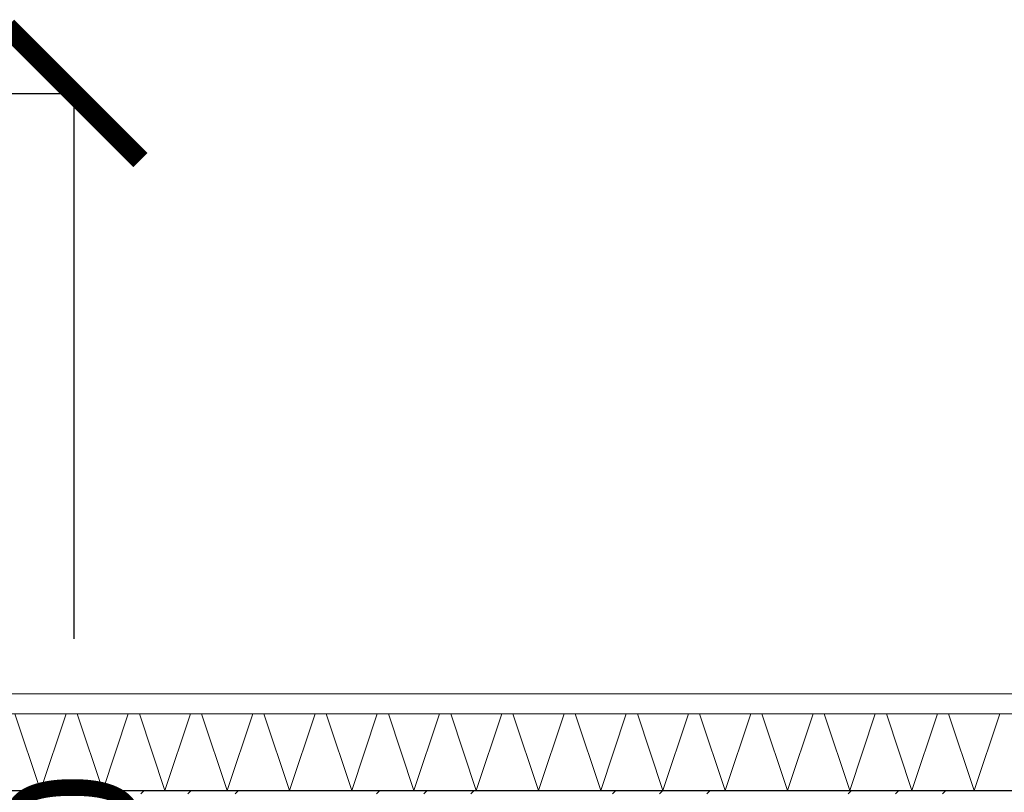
# Model space of a CAD drawing. Extents: x -7314 to 11761, y 144 to 9383.
# Tile 127 of 193: x 2619 to 2766, y 8757 to 8873. Entities that reach past the tile are written whole.
import ezdxf
from ezdxf.xclip import XClip

# ---------------------------------------------------------------- set-up
doc = ezdxf.new("R2010")
doc.units = 0
doc.header["$MEASUREMENT"] = 0
doc.header["$XCLIPFRAME"] = 0
doc.linetypes.add('Wipeout_Contour', pattern=[20000, 0, -20000])
doc.layers.add('FORMA - Arch 01 - 220-A Ściany', color=7, linetype='Continuous')
doc.styles.add('STYL_AUTOMATYCZNY_2', font='arial.ttf')
doc.dimstyles.get("Standard").update_dxf_attribs({"dimtxt": 0.18, "dimasz": 0.18, "dimexe": 0.18, "dimexo": 0.0625, "dimgap": 0.09, "dimtad": 0, "dimtih": 1, "dimtoh": 1, "dimdec": 4, "dimzin": 0, "dimdsep": 46, "dimtxsty": 'Standard', "dimcen": 0.09, "dimadec": 0, "dimazin": 0, "dimtfac": 1, "dimtdec": 4, "dimtofl": 0, "dimtmove": 0, "dimatfit": 3, "dimfxl": 1, "dimtolj": 1, "dimtzin": 0, "dimarcsym": 0})

# ---------------------------------------------------------------- blocks, each defined once
blk = doc.blocks.new('*X409')
at = {"layer": 'FORMA - Arch 01 - 220-A Ściany', "color": 7, "linetype": 'Continuous', "lineweight": 5, "ltscale": 0.025}
for p, q in [((2621.97, 8757.4), (2618.13, 8768.9)), ((2625.8, 8768.9), (2621.97, 8757.4)), ((2631.3, 8757.4), (2627.47, 8768.9)), ((2635.13, 8768.9), (2631.3, 8757.4)), ((2640.63, 8757.4), (2636.8, 8768.9)), ((2644.47, 8768.9), (2640.63, 8757.4)), ((2649.97, 8757.4), (2646.13, 8768.9)), ((2653.8, 8768.9), (2649.97, 8757.4)), ((2659.3, 8757.4), (2655.47, 8768.9)), ((2663.13, 8768.9), (2659.3, 8757.4)), ((2668.63, 8757.4), (2664.8, 8768.9)), ((2672.47, 8768.9), (2668.63, 8757.4)), ((2677.97, 8757.4), (2674.13, 8768.9)), ((2681.8, 8768.9), (2677.97, 8757.4)), ((2687.3, 8757.4), (2683.47, 8768.9)), ((2691.13, 8768.9), (2687.3, 8757.4)), ((2696.63, 8757.4), (2692.8, 8768.9)), ((2700.47, 8768.9), (2696.63, 8757.4)), ((2705.97, 8757.4), (2702.13, 8768.9)), ((2709.8, 8768.9), (2705.97, 8757.4)), ((2715.3, 8757.4), (2711.47, 8768.9)), ((2719.13, 8768.9), (2715.3, 8757.4)), ((2724.63, 8757.4), (2720.8, 8768.9)), ((2728.47, 8768.9), (2724.63, 8757.4)), ((2733.97, 8757.4), (2730.13, 8768.9)), ((2737.8, 8768.9), (2733.97, 8757.4)), ((2743.3, 8757.4), (2739.47, 8768.9)), ((2747.13, 8768.9), (2743.3, 8757.4)), ((2752.63, 8757.4), (2748.8, 8768.9)), ((2756.47, 8768.9), (2752.63, 8757.4)), ((2761.97, 8757.4), (2758.13, 8768.9)), ((2765.8, 8768.9), (2761.97, 8757.4))]:
    blk.add_line(p, q, dxfattribs=at)
blk = doc.blocks.new('Rysunek_1_1', base_point=(4185.3, -5972.4))
at = {"color": 254, "linetype": 'Wipeout_Contour', "lineweight": 0, "ltscale": 43325.107899}
blk.add_wipeout([(9134.24, 8771.9), (2018.1, 8771.9), (2018.1, 8768.9), (9134.24, 8768.9)], dxfattribs=at).dxf.layer = 'FORMA - Arch 01 - 220-A Ściany'
at = {"color": 254, "linetype": 'Wipeout_Contour', "lineweight": 0, "ltscale": 36984.809694}
blk.add_wipeout([(2033.1, 8756.9), (3688.83, 8756.9), (3688.83, 8757.4), (2033.1, 8757.4)], dxfattribs=at).dxf.layer = 'FORMA - Arch 01 - 220-A Ściany'
at = {"layer": 'FORMA - Arch 01 - 220-A Ściany', "linetype": 'Continuous', "lineweight": 5}
h = blk.add_hatch(dxfattribs=at)
h.set_pattern_fill('Aluminium_0001', style=0, pattern_type=2)
h.set_pattern_definition([(45, (4185.3, -5972.398), (-17.67767, 17.67767), []), (45, (4181.764, -5968.863), (-17.67767, 17.67767), []), (45, (4178.229, -5965.327), (-17.67767, 17.67767), [])])
h.paths.add_polyline_path([(2033.1, 8756.9), (3688.83, 8756.9), (3688.83, 8757.4), (2033.1, 8757.4)])
at = {"layer": 'FORMA - Arch 01 - 220-A Ściany', "color": 7, "linetype": 'Continuous', "lineweight": 18, "ltscale": 0.025}
blk.add_line((6805.94, 8768.9), (2018.1, 8768.9), dxfattribs=at)
at = {"color": 254, "linetype": 'Wipeout_Contour', "lineweight": 0, "ltscale": 43325.107899}
blk.add_wipeout([(9134.24, 8771.9), (2018.1, 8771.9), (2018.1, 8768.9), (9134.24, 8768.9)], dxfattribs=at).dxf.layer = 'FORMA - Arch 01 - 220-A Ściany'
at = {"layer": 'FORMA - Arch 01 - 220-A Ściany', "color": 7, "linetype": 'Continuous', "lineweight": 13, "ltscale": 0.025}
blk.add_line((9134.24, 8771.9), (2018.1, 8771.9), dxfattribs=at)
at = {"layer": 'FORMA - Arch 01 - 220-A Ściany', "color": 7, "linetype": 'Continuous', "lineweight": 18, "ltscale": 0.025, "flags": 128}
blk.add_lwpolyline([(9134.24, 8771.9), (9134.24, 8768.9), (2018.1, 8768.9), (2018.1, 8771.9)], close=True, dxfattribs=at)
at = {"color": 254, "linetype": 'Wipeout_Contour', "lineweight": 0, "ltscale": 46511.787067}
blk.add_wipeout([(2032.6, 8768.9), (2032.6, 8757.4), (3688.83, 8757.4), (3688.83, 8759.9), (3688.83, 8768.9)], dxfattribs=at).dxf.layer = 'FORMA - Arch 01 - 220-A Ściany'
at = {"layer": 'FORMA - Arch 01 - 220-A Ściany', "color": 7, "linetype": 'Continuous', "lineweight": 25, "ltscale": 0.025}
blk.add_line((2033.1, 8757.4), (3688.83, 8757.4), dxfattribs=at)
at = {"color": 7, "linetype": 'Continuous', "lineweight": 13, "ltscale": 0.025}
blk.add_blockref('*X409', (0, 0), dxfattribs=at)
at = {"color": 254, "linetype": 'Wipeout_Contour', "lineweight": 0, "ltscale": 43325.107899}
blk.add_wipeout([(9134.24, 8771.9), (2018.1, 8771.9), (2018.1, 8768.9), (9134.24, 8768.9)], dxfattribs=at).dxf.layer = 'FORMA - Arch 01 - 220-A Ściany'
at = {"layer": 'FORMA - Arch 01 - 220-A Ściany', "color": 7, "linetype": 'Continuous', "lineweight": 18, "ltscale": 0.025}
blk.add_line((3688.83, 8768.9), (2018.1, 8768.9), dxfattribs=at)
at = {"color": 254, "linetype": 'Wipeout_Contour', "lineweight": 0, "ltscale": 36678.111613}
blk.add_wipeout([(2673.25, 8771.9), (2673.25, 8769.9), (2675.25, 8769.9), (2675.25, 8771.9)], dxfattribs=at).dxf.layer = 'FORMA - Arch 01 - 220-A Ściany'
at = {"color": 254, "linetype": 'Wipeout_Contour', "lineweight": 0, "ltscale": 43325.107899}
blk.add_wipeout([(9134.24, 8771.9), (2018.1, 8771.9), (2018.1, 8768.9), (9134.24, 8768.9)], dxfattribs=at).dxf.layer = 'FORMA - Arch 01 - 220-A Ściany'
at = {"layer": 'FORMA - Arch 01 - 220-A Ściany', "color": 7, "linetype": 'Continuous', "lineweight": 13, "ltscale": 0.025}
blk.add_line((9134.24, 8771.9), (2018.1, 8771.9), dxfattribs=at)
at = {"layer": 'FORMA - Arch 01 - 220-A Ściany', "color": 7, "linetype": 'Continuous', "lineweight": 18, "ltscale": 0.025, "flags": 128}
blk.add_lwpolyline([(9134.24, 8771.9), (9134.24, 8768.9), (2018.1, 8768.9), (2018.1, 8771.9)], close=True, dxfattribs=at)
at = {"color": 254, "linetype": 'Wipeout_Contour', "lineweight": 0, "ltscale": 36678.111613}
blk.add_wipeout([(2673.25, 8771.9), (2673.25, 8769.9), (2675.25, 8769.9), (2675.25, 8771.9)], dxfattribs=at).dxf.layer = 'FORMA - Arch 01 - 220-A Ściany'
at = {"layer": 'FORMA - Arch 01 - 220-A Ściany', "color": 7, "linetype": 'Continuous', "lineweight": 13, "ltscale": 0.025}
blk.add_line((2673.25, 8771.9), (2675.25, 8771.9), dxfattribs=at)
at = {"layer": 'FORMA - Arch 01 - 220-A Ściany', "color": 7, "linetype": 'Continuous', "lineweight": 18, "ltscale": 0.025, "flags": 128}
blk.add_lwpolyline([(2673.25, 8771.9), (2673.25, 8769.9), (2675.25, 8769.9), (2675.25, 8771.9)], close=True, dxfattribs=at)
at = {"color": 254, "linetype": 'Wipeout_Contour', "lineweight": 0, "ltscale": 43325.107899}
blk.add_wipeout([(9134.24, 8771.9), (2018.1, 8771.9), (2018.1, 8768.9), (9134.24, 8768.9)], dxfattribs=at).dxf.layer = 'FORMA - Arch 01 - 220-A Ściany'
at = {"layer": 'FORMA - Arch 01 - 220-A Ściany', "color": 7, "linetype": 'Continuous', "lineweight": 18, "ltscale": 0.025}
blk.add_line((9134.24, 8768.9), (2018.1, 8768.9), dxfattribs=at)
at = {"color": 254, "linetype": 'Wipeout_Contour', "lineweight": 0, "ltscale": 43325.107899}
blk.add_wipeout([(9134.24, 8771.9), (2018.1, 8771.9), (2018.1, 8768.9), (9134.24, 8768.9)], dxfattribs=at).dxf.layer = 'FORMA - Arch 01 - 220-A Ściany'
at = {"layer": 'FORMA - Arch 01 - 220-A Ściany', "color": 7, "linetype": 'Continuous', "lineweight": 13, "ltscale": 0.025}
blk.add_line((9134.24, 8771.9), (2018.1, 8771.9), dxfattribs=at)
at = {"layer": 'FORMA - Arch 01 - 220-A Ściany', "color": 7, "linetype": 'Continuous', "lineweight": 18, "ltscale": 0.025, "flags": 128}
blk.add_lwpolyline([(9134.24, 8771.9), (9134.24, 8768.9), (2018.1, 8768.9), (2018.1, 8771.9)], close=True, dxfattribs=at)
blk = doc.blocks.new('_ArchTick')
at = {"color": 0, "linetype": 'ByBlock', "transparency": 16777216, "const_width": 0.15}
blk.add_lwpolyline([(-0.5, -0.5), (0.5, 0.5)], dxfattribs=at)
blk = doc.blocks.new('*D467')
at = {"color": 0, "lineweight": -2}
for p, q in [((2531.04, 8861.9), (2627.14, 8861.9)), ((2626.96, 8861.9), (2626.96, 8780.13)), ((2626.96, 8611.9), (2626.96, 8693.67)), ((2531.04, 8611.9), (2627.14, 8611.9))]:
    blk.add_line(p, q, dxfattribs=at)
at = {"layer": 'Defpoints', "color": 0}
for p in [(2529.04, 8861.9), (2529.04, 8611.9), (2626.96, 8611.9)]:
    blk.add_point(p, dxfattribs=at)
at = {"color": 0, "linetype": 'ByBlock', "lineweight": -2, "xscale": 20, "yscale": 20, "zscale": 20}
for p, rotation in [((2626.96, 8861.9), 90), ((2626.96, 8611.9), 270)]:
    blk.add_blockref('_ArchTick', p, dxfattribs=dict(at, rotation=rotation))
at = {"color": 1, "lineweight": 20, "insert": (2626.96, 8736.9), "char_height": 20, "attachment_point": 5, "rotation": 90, "style": 'STYL_AUTOMATYCZNY_2'}
blk.add_mtext('\\A1;250', dxfattribs=at)

msp = doc.modelspace()

# ---------------------------------------------------------------- block references
at = {"lineweight": 20}
ref = msp.add_blockref('Rysunek_1_1', (4185.29965, -5972.39804), dxfattribs=at)
XClip(ref).set_block_clipping_path([(254.0251470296, 246.5573808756), (9689.7973583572, 9358.9497337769)])

# ---------------------------------------------------------------- next in the draw order: dimensions: what is measured, and where the dimension line sits
dim = msp.add_linear_dim(base=(2626.96127, 8611.89689), p1=(2529.04065, 8861.89689), p2=(2529.04065, 8611.89689), angle=90, dimstyle='Standard', override={"dimtxt": 20, "dimasz": 20, "dimexo": 2, "dimgap": 21, "dimdec": 0, "dimtxsty": 'STYL_AUTOMATYCZNY_2', "dimblk1": 'ArchTick', "dimblk2": 'ArchTick', "dimsah": 1, "dimclrt": 1}, dxfattribs=at)
dim.commit()
dim.dimension.update_dxf_attribs({"geometry": '*D467', "text_midpoint": (2626.96127, 8736.89689), "text_rotation": 90})

doc.saveas('drawing.dxf')
